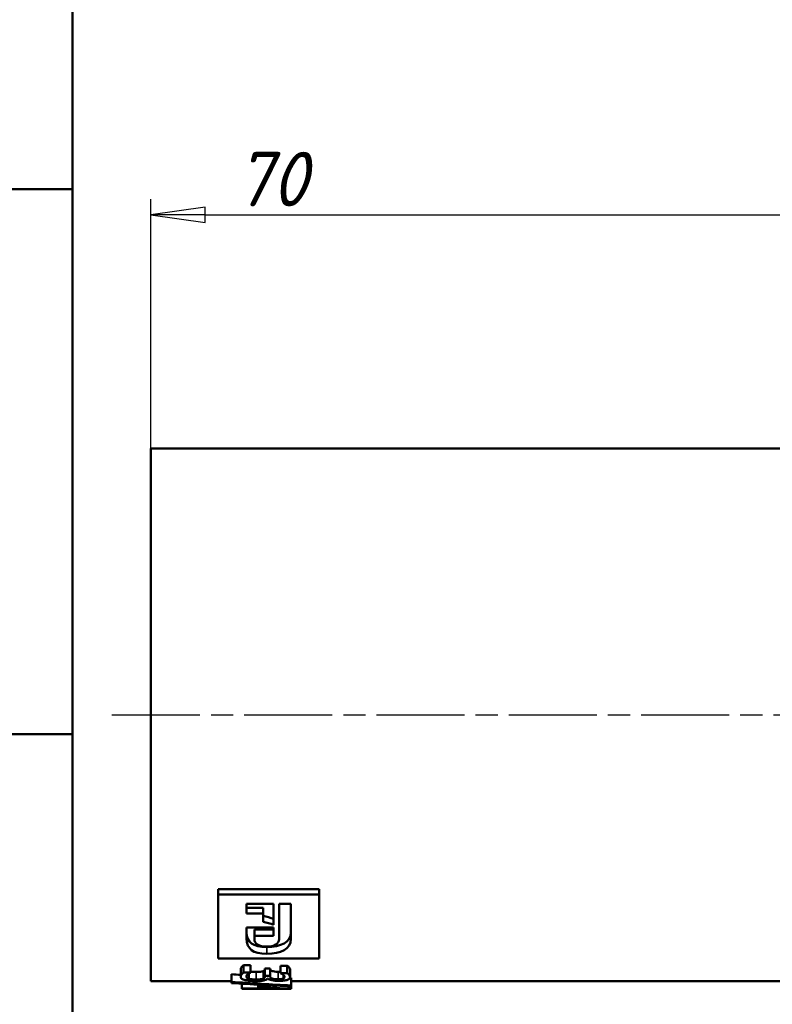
# Model space of a CAD drawing. Header units: millimetres. Extents: x -134 to 755, y -69 to 356.
# Tile 4 of 15: x 17 to 65, y 98 to 161. Entities that reach past the tile are written whole.
import ezdxf
from ezdxf.enums import TextEntityAlignment as Align

# ---------------------------------------------------------------- set-up
doc = ezdxf.new("R2010")
doc.units = ezdxf.units.MM
doc.linetypes.add('CHAIN', pattern=[0.7087, 0.4724, -0.0591, 0.1181, -0.0591])
for name, color, linetype, lineweight in [('Видимые тонкие (ГОСТ)', 7, 'Continuous', 35), ('Видимый контур (ГОСТ)', 7, 'Continuous', 50), ('Кромка (ГОСТ)', 7, 'Continuous', 50), ('Обозначение (ГОСТ)', 7, 'Continuous', 25), ('Осевая линия (ГОСТ)', 7, 'Continuous', 25), ('Размер (ГОСТ)', 7, 'Continuous', 25), ('Эскизная геометрия (ГОСТ)', 7, 'Continuous', 50)]:
    doc.layers.add(name, color=color, linetype=linetype, lineweight=lineweight)
doc.styles.get("Standard").update_dxf_attribs({"font": 'GOST Common Italic.ttf'})
doc.styles.add('Обычный текст (ГОСТ)', font='GOST Common Italic.ttf')
doc.dimstyles.new('Обычный (ГОСТ)', dxfattribs={"dimtxt": 3.5, "dimasz": 3.5, "dimexe": 1, "dimexo": 0, "dimgap": 0.5, "dimtad": 1, "dimrnd": 1e-08, "dimtxsty": 'Обычный текст (ГОСТ)', "dimblk": 'Filled-1', "dimcen": 0.09, "dimdle": 15, "dimclrd": 256, "dimclre": 256, "dimclrt": 256, "dimazin": 2, "dimtfac": 0.714286, "dimtdec": 3, "dimtmove": 0, "dimatfit": 3, "dimfxl": 1, "dimtolj": 1, "dimlwd": 25, "dimlwe": 25, "dimarcsym": 0})

# ---------------------------------------------------------------- blocks, each defined once
blk = doc.blocks.new('ГОСТ - Доп. графы 1')
at = {"layer": 'Эскизная геометрия (ГОСТ)'}
for p, q in [((-12, 145), (0, 145)), ((-7, 110), (0, 110))]:
    blk.add_line(p, q, dxfattribs=at)
at = {"layer": 'Обозначение (ГОСТ)', "lineweight": 30, "width": 0.8, "flags": 17}
for tag, p in [('Подп._и_дата_2', (-3.532, 127.511)), ('Инв._номер_дубликата', (-3.406, 97.466)), ('Взамен_инв._номера', (-3.46, 72.529)), ('Подп._и_дата_1', (-3.422, 42.352)), ('ИНВЕНТАРНЫЙ_НОМЕР', (-3.329, 12.683))]:
    blk.add_attdef(tag, text='', height=3.17, rotation=90, dxfattribs=at).set_placement(p, align=Align.MIDDLE_CENTER)
blk = doc.blocks.new('Рамки ГОСТ_ граница 297x210')
at = {"layer": 'Кромка (ГОСТ)'}
blk.add_line((20, 292), (20, 5), dxfattribs=at)
blk = doc.blocks.new('Filled-1')
at = {"color": 0}
for p, q in [((0, 0), (-1, 0.143)), ((-1, 0.143), (-1, -0.143)), ((-1, 0), (0, 0)), ((-1, -0.143), (0, 0))]:
    blk.add_line(p, q, dxfattribs=at)
at = {"color": 0, "flags": 128}
blk.add_lwpolyline([(-1, -0.143), (0, 0), (-1, 0.143), (-1, -0.143)], dxfattribs=at)
at = {"color": 0}
blk.add_solid([(-1, -0.143), (0, 0), (-1, 0.143), (-1, -0.143)], dxfattribs=at)
blk = doc.blocks.new('*D10')
at = {"layer": 'Defpoints', "color": 0, "linetype": 'Continuous', "transparency": 16777216}
for p in [(95.025, 148.353), (25.025, 133.353), (95.025, 133.353)]:
    blk.add_point(p, dxfattribs=at)
at = {"layer": 'Размер (ГОСТ)', "linetype": 'Continuous', "lineweight": 25, "transparency": 16777216}
for p, q in [((25.025, 133.353), (25.025, 149.353)), ((95.025, 133.353), (95.025, 149.353)), ((28.525, 148.353), (91.525, 148.353))]:
    blk.add_line(p, q, dxfattribs=at)
at = {"layer": 'Размер (ГОСТ)', "linetype": 'Continuous', "lineweight": 25, "transparency": 16777216, "xscale": 3.5, "yscale": 3.5, "zscale": 3.5, "rotation": 180}
blk.add_blockref('Filled-1', (25.025, 148.353), dxfattribs=at)
at = {"layer": 'Размер (ГОСТ)', "linetype": 'Continuous', "lineweight": 25, "transparency": 16777216, "xscale": 3.5, "yscale": 3.5, "zscale": 3.5}
blk.add_blockref('Filled-1', (95.025, 148.353), dxfattribs=at)
at = {"layer": 'Размер (ГОСТ)', "linetype": 'Continuous', "lineweight": 25, "transparency": 16777216, "insert": (30.431, 152.398), "char_height": 3.5, "attachment_point": 1, "style": 'Обычный текст (ГОСТ)'}
blk.add_mtext('\\A1;70', dxfattribs=at)

msp = doc.modelspace()

# ---------------------------------------------------------------- linework, layer by layer
at = {"layer": 'Видимые тонкие (ГОСТ)'}
for p, q in [((32.486, 101.349), (32.486, 100.913)), ((31.805, 99.743), (31.805, 99.261)), ((32.247, 99.792), (32.247, 99.311)), ((33.205, 99.759), (33.205, 99.277)), ((33.536, 99.565), (33.536, 99.321))]:
    msp.add_line(p, q, dxfattribs=at)
at = {"layer": 'Видимый контур (ГОСТ)'}
for p, q in [((25.025, 99.153), (25.025, 133.353)), ((25.025, 133.353), (95.025, 133.353)), ((29.351, 105.051), (35.851, 105.051)), ((29.351, 105.051), (29.351, 104.724)), ((35.851, 105.051), (35.851, 104.724)), ((29.351, 104.724), (35.851, 104.724)), ((29.351, 104.724), (29.351, 100.613)), ((35.851, 100.613), (35.851, 104.724)), ((31.189, 104.125), (32.922, 104.125)), ((31.189, 104.125), (31.189, 103.505)), ((31.189, 103.867), (32.247, 103.867)), ((32.247, 103.867), (32.247, 103.505)), ((32.922, 102.778), (32.922, 104.125)), ((33.274, 104.125), (33.274, 101.859)), ((33.274, 104.125), (34.028, 104.125)), ((34.028, 101.866), (34.028, 104.125)), ((32.247, 103.505), (31.189, 103.505)), ((32.247, 103.505), (32.247, 102.97)), ((31.189, 102.604), (32.922, 102.604)), ((31.189, 102.604), (31.189, 101.877)), ((31.687, 102.47), (31.687, 102.067)), ((31.687, 102.47), (32.922, 102.47)), ((32.922, 102.067), (32.922, 102.604)), ((31.687, 101.859), (31.687, 102.067)), ((32.922, 102.067), (31.687, 102.067)), ((35.851, 100.613), (29.351, 100.613)), ((30.807, 99.911), (30.807, 99.434)), ((30.994, 100.176), (31.427, 100.176)), ((30.994, 100.176), (30.994, 99.706)), ((31.427, 100.176), (31.427, 99.706)), ((32.355, 99.974), (32.694, 99.974)), ((32.355, 99.974), (32.355, 99.498)), ((32.694, 99.974), (32.694, 99.498)), ((33.363, 100.147), (33.795, 100.147)), ((33.363, 100.147), (33.363, 99.676)), ((33.795, 100.147), (33.795, 99.676)), ((33.983, 99.898), (33.983, 99.419)), ((30.209, 99.597), (30.209, 99.11)), ((30.994, 99.706), (31.427, 99.706)), ((31.33, 99.641), (31.33, 99.307)), ((31.427, 99.695), (31.427, 99.706)), ((32.355, 99.498), (32.694, 99.498)), ((32.355, 99.498), (32.355, 99.445)), ((32.565, 99.318), (32.536, 99.318)), ((32.694, 99.456), (32.694, 99.498)), ((33.363, 99.676), (33.795, 99.676)), ((33.363, 99.676), (33.363, 99.668)), ((34.055, 99.368), (34.055, 98.874)), ((25.025, 99.153), (30.209, 99.153)), ((30.209, 99.11), (30.209, 99.033)), ((30.871, 98.99), (30.871, 98.673)), ((30.871, 98.673), (31.918, 98.673)), ((30.871, 98.673), (30.871, 98.658)), ((31.918, 98.658), (30.871, 98.658)), ((31.918, 98.928), (31.918, 98.794)), ((31.918, 98.794), (32.348, 98.794)), ((31.918, 98.794), (31.918, 98.673)), ((31.918, 98.658), (31.918, 98.653)), ((32.247, 98.653), (31.918, 98.653)), ((32.247, 98.756), (32.247, 98.673)), ((33.437, 98.673), (32.247, 98.673)), ((32.247, 98.653), (32.247, 98.658)), ((33.919, 98.658), (32.247, 98.658)), ((32.348, 98.905), (32.348, 98.794)), ((32.869, 98.658), (32.869, 98.657)), ((33.919, 98.827), (33.919, 98.672)), ((33.919, 98.658), (33.919, 98.672)), ((34.055, 99.153), (95.025, 99.153)), ((34.055, 98.821), (34.055, 98.874)), ((34.055, 98.821), (34.055, 98.655))]:
    msp.add_line(p, q, dxfattribs=at)
for points in [[(32.247, 103.347), (32.472, 103.285), (32.697, 103.223), (32.922, 103.161)], [(32.922, 102.778), (32.697, 102.842), (32.472, 102.905), (32.247, 102.97)], [(31.189, 102.285), (31.189, 101.646), (31.59, 101.349), (32.486, 101.349)], [(32.486, 100.913), (31.59, 100.913), (31.189, 101.219), (31.189, 101.877)], [(31.687, 101.859), (31.687, 101.557), (31.972, 101.374), (32.481, 101.374)], [(32.481, 101.374), (32.978, 101.374), (33.274, 101.557), (33.274, 101.859)], [(32.486, 101.349), (33.39, 101.349), (34.028, 101.642), (34.028, 102.275)], [(34.028, 101.866), (34.028, 101.215), (33.39, 100.913), (32.486, 100.913)], [(30.209, 99.597), (30.408, 99.583), (30.607, 99.569), (30.807, 99.556)], [(33.205, 99.759), (33.264, 99.759), (33.317, 99.761), (33.363, 99.766)], [(33.976, 99.372), (34.002, 99.371), (34.029, 99.369), (34.055, 99.368)], [(30.209, 99.11), (31.491, 99.017), (32.773, 98.939), (34.055, 98.874)], [(34.055, 98.821), (32.773, 98.877), (31.491, 98.948), (30.209, 99.033)], [(32.247, 98.756), (32.644, 98.718), (33.04, 98.69), (33.437, 98.673)], [(32.348, 98.794), (32.872, 98.735), (33.395, 98.695), (33.919, 98.672)], [(32.869, 98.657), (33.264, 98.656), (33.66, 98.655), (34.055, 98.655)]]:
    msp.add_open_spline(points, degree=3, dxfattribs=at)
for points, knots in [([(30.807, 99.911), (30.807, 99.957), (30.825, 100.003), (30.862, 100.051), (30.899, 100.099), (30.943, 100.141), (30.994, 100.176)], [0, 0, 0, 0, 1, 1, 1, 2, 2, 2, 2]), ([(32.247, 99.792), (32.288, 99.808), (32.316, 99.826), (32.332, 99.848), (32.348, 99.87), (32.355, 99.895), (32.355, 99.922)], [0, 0, 0, 0, 1, 1, 1, 2, 2, 2, 2]), ([(32.694, 99.933), (32.694, 99.879), (32.737, 99.837), (32.825, 99.805), (32.912, 99.774), (33.039, 99.759), (33.205, 99.759)], [0, 0, 0, 0, 1, 1, 1, 2, 2, 2, 2]), ([(33.795, 100.147), (33.843, 100.118), (33.886, 100.078), (33.925, 100.029), (33.964, 99.981), (33.983, 99.938), (33.983, 99.898)], [0, 0, 0, 0, 1, 1, 1, 2, 2, 2, 2]), ([(30.807, 99.434), (30.807, 99.48), (30.825, 99.528), (30.862, 99.577), (30.899, 99.627), (30.943, 99.67), (30.994, 99.706)], [0, 0, 0, 0, 1, 1, 1, 2, 2, 2, 2]), ([(31.088, 99.222), (30.996, 99.245), (30.926, 99.274), (30.878, 99.309), (30.831, 99.344), (30.807, 99.385), (30.807, 99.434)], [0, 0, 0, 0, 1, 1, 1, 2, 2, 2, 2]), ([(31.427, 99.695), (31.364, 99.665), (31.304, 99.626), (31.246, 99.578), (31.189, 99.53), (31.16, 99.485), (31.16, 99.441)], [0, 0, 0, 0, 1, 1, 1, 2, 2, 2, 2]), ([(31.16, 99.441), (31.16, 99.416), (31.173, 99.391), (31.199, 99.366), (31.226, 99.342), (31.269, 99.322), (31.33, 99.307)], [0, 0, 0, 0, 1, 1, 1, 2, 2, 2, 2]), ([(31.33, 99.307), (31.391, 99.291), (31.458, 99.28), (31.53, 99.272), (31.603, 99.265), (31.694, 99.261), (31.805, 99.261)], [0, 0, 0, 0, 1, 1, 1, 2, 2, 2, 2]), ([(31.427, 99.769), (31.46, 99.763), (31.494, 99.759), (31.53, 99.755), (31.603, 99.747), (31.694, 99.743), (31.805, 99.743)], [0.503086, 0.503086, 0.503086, 0.503086, 1, 1, 1, 2, 2, 2, 2]), ([(31.805, 99.743), (31.915, 99.743), (32.006, 99.748), (32.078, 99.756), (32.149, 99.765), (32.206, 99.776), (32.247, 99.792)], [0, 0, 0, 0, 1, 1, 1, 2, 2, 2, 2]), ([(31.805, 99.261), (31.915, 99.261), (32.006, 99.265), (32.078, 99.274), (32.149, 99.282), (32.206, 99.295), (32.247, 99.311)], [0, 0, 0, 0, 1, 1, 1, 2, 2, 2, 2]), ([(32.247, 99.311), (32.288, 99.327), (32.316, 99.346), (32.332, 99.369), (32.348, 99.391), (32.355, 99.417), (32.355, 99.445)], [0, 0, 0, 0, 1, 1, 1, 2, 2, 2, 2]), ([(32.536, 99.318), (32.523, 99.3), (32.501, 99.281), (32.472, 99.261), (32.442, 99.241), (32.397, 99.224), (32.338, 99.208)], [0, 0, 0, 0, 1, 1, 1, 2, 2, 2, 2]), ([(33.247, 99.169), (33.079, 99.169), (32.932, 99.182), (32.805, 99.211), (32.678, 99.239), (32.598, 99.274), (32.565, 99.318)], [0, 0, 0, 0, 1, 1, 1, 2, 2, 2, 2]), ([(32.694, 99.456), (32.694, 99.4), (32.737, 99.357), (32.825, 99.325), (32.912, 99.292), (33.039, 99.277), (33.205, 99.277)], [0, 0, 0, 0, 1, 1, 1, 2, 2, 2, 2]), ([(33.205, 99.277), (33.283, 99.277), (33.349, 99.281), (33.404, 99.289), (33.459, 99.297), (33.503, 99.308), (33.536, 99.321)], [0, 0, 0, 0, 1, 1, 1, 2, 2, 2, 2]), ([(33.534, 99.567), (33.506, 99.588), (33.477, 99.607), (33.447, 99.624), (33.418, 99.64), (33.39, 99.655), (33.363, 99.668)], [0, 0, 0, 0, 1, 1, 1, 2, 2, 2, 2]), ([(33.63, 99.429), (33.63, 99.451), (33.621, 99.474), (33.603, 99.497), (33.585, 99.52), (33.562, 99.544), (33.534, 99.567)], [0, 0, 0, 0, 1, 1, 1, 2, 2, 2, 2]), ([(33.536, 99.321), (33.571, 99.335), (33.595, 99.352), (33.609, 99.37), (33.623, 99.388), (33.63, 99.408), (33.63, 99.429)], [0, 0, 0, 0, 1, 1, 1, 2, 2, 2, 2]), ([(33.795, 99.676), (33.843, 99.646), (33.886, 99.605), (33.925, 99.555), (33.964, 99.506), (33.983, 99.46), (33.983, 99.419)], [0, 0, 0, 0, 1, 1, 1, 2, 2, 2, 2]), ([(33.983, 99.419), (33.983, 99.378), (33.969, 99.343), (33.941, 99.314), (33.913, 99.286), (33.87, 99.26), (33.81, 99.238)], [0, 0, 0, 0, 1, 1, 1, 2, 2, 2, 2]), ([(31.775, 99.154), (31.638, 99.154), (31.512, 99.16), (31.396, 99.172), (31.28, 99.183), (31.177, 99.2), (31.088, 99.222)], [0, 0, 0, 0, 1, 1, 1, 2, 2, 2, 2]), ([(32.338, 99.208), (32.281, 99.192), (32.206, 99.179), (32.113, 99.169), (32.021, 99.159), (31.908, 99.154), (31.775, 99.154)], [0, 0, 0, 0, 1, 1, 1, 2, 2, 2, 2]), ([(33.81, 99.238), (33.746, 99.215), (33.667, 99.198), (33.574, 99.186), (33.481, 99.175), (33.372, 99.169), (33.247, 99.169)], [0, 0, 0, 0, 1, 1, 1, 2, 2, 2, 2])]:
    msp.add_open_spline(points, degree=3, knots=knots, dxfattribs=at)
at = {"layer": 'Осевая линия (ГОСТ)', "linetype": 'CHAIN', "ltscale": 11.993792}
msp.add_line((22.525, 116.253), (97.525, 116.253), dxfattribs=at)

# ---------------------------------------------------------------- block references
for name, p in [('Рамки ГОСТ_ граница 297x210', (0, 0)), ('ГОСТ - Доп. графы 1', (20, 5))]:
    msp.add_blockref(name, p)

# ---------------------------------------------------------------- dimensions: what is measured, and where the dimension line sits
at = {"layer": 'Размер (ГОСТ)', "linetype": 'Continuous', "lineweight": 25}
dim = msp.add_linear_dim(base=(95.025, 148.353), p1=(25.025, 133.353), p2=(95.025, 133.353), angle=180, dimstyle='Обычный (ГОСТ)', override={"dimgap": 0.5, "dimdec": 2, "dimtol": 0, "dimlim": 0, "dimtp": 0, "dimtm": 0, "dimtdec": 3, "dimtofl": 0, "dimatfit": 1}, dxfattribs=at)
dim.commit()
dim.dimension.update_dxf_attribs({"geometry": '*D10', "text_midpoint": (32.525, 148.353), "dimtype": 160})

doc.saveas('drawing.dxf')
